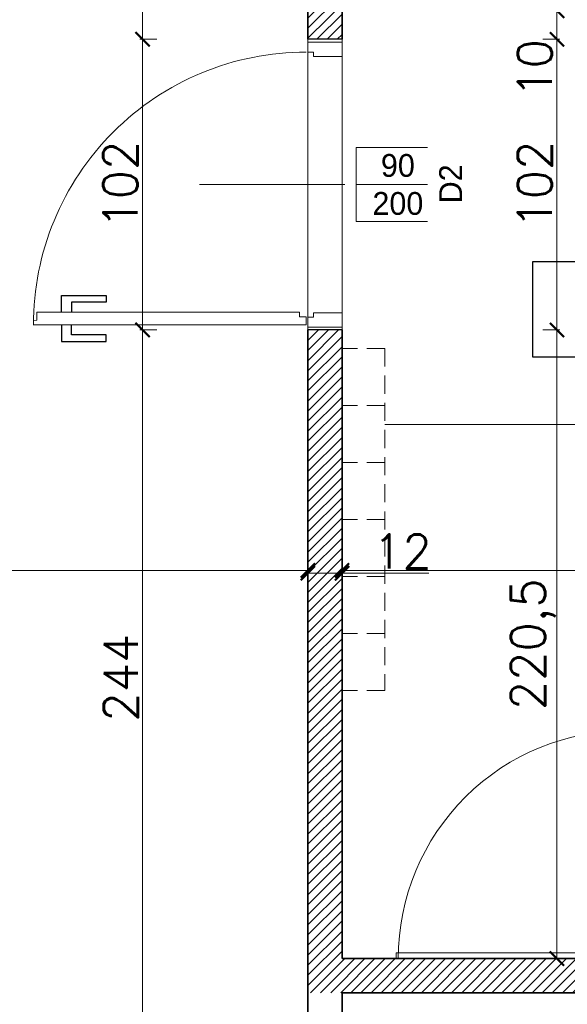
# Model space of a CAD drawing. Header units: millimetres. Extents: x -740 to 33545, y 5178 to 22494.
# Tile 158 of 256: x 9894 to 10086, y 9904 to 10249. Entities that reach past the tile are written whole.
import ezdxf
from ezdxf.lldxf.tags import DXFTag

# ---------------------------------------------------------------- set-up
doc = ezdxf.new("R2010")
doc.units = ezdxf.units.MM
doc.header["$MEASUREMENT"] = 0
doc.linetypes.add('DASHED2', pattern=[9.525, 6.35, -3.175])
doc.layers.get('Defpoints').update_dxf_attribs({"color": 252})
for name, color, linetype, lineweight in [('A_l.przerywana', 252, 'ICAD_ISO03W100', 9), ('A_opisy', 252, 'Continuous', 15), ('A_projektowane sciany', 252, 'Continuous', 35), ('A_wyposażenie', 252, 'Continuous', 9), ('A_ściany projektowane', 252, 'Continuous', 35), ('l. przekrojowa', 252, 'Continuous', 30), ('l.przerywana', 252, 'ICAD_ISO03W100', 5), ('l.wypełnien', 252, 'Continuous', 5), ('wymiarowanie', 252, 'Continuous', 9)]:
    doc.layers.add(name, color=color, linetype=linetype, lineweight=lineweight)
doc.layers.add('stolarka', color=252, linetype='Continuous')
doc.layers.add('tabelki opis', color=252, linetype='Continuous')
doc.styles.add('ARIALL', font='GOTHIC.TTF', dxfattribs={"height": 40})
doc.styles.add('styl2', font='simplex.shx')
tags = doc.linetypes.add('ICAD_ISO03W100', pattern=[30, 12, -18]).pattern_tags.tags
tags[6:7] = [DXFTag(74, 4), DXFTag(75, 0), DXFTag(340, '0'), DXFTag(46, 1.0), DXFTag(50, 0.0), DXFTag(44, 0.0), DXFTag(45, 0.0)]
tags[4:5] = [DXFTag(74, 4), DXFTag(75, 0), DXFTag(340, '0'), DXFTag(46, 1.0), DXFTag(50, 0.0), DXFTag(44, 0.0), DXFTag(45, 0.0)]
doc.dimstyles.new('Skala 1-50', dxfattribs={"dimtxt": 12, "dimasz": 5, "dimexe": 1, "dimexo": 1, "dimgap": 1.5, "dimtad": 1, "dimdec": 1, "dimrnd": 0.5, "dimtxsty": 'styl2', "dimblk": 'ARCHTICK', "dimcen": 5, "dimadec": 0, "dimazin": 0, "dimtfac": 1, "dimtdec": 1, "dimtmove": 1, "dimatfit": 3, "dimldrblk": 'ARCHTICK', "dimfxl": 0, "dimlwd": -1, "dimlwe": -1, "dimarcsym": 0})

# ---------------------------------------------------------------- blocks, each defined once
blk = doc.blocks.new('_ArchTick')
at = {"color": 0, "linetype": 'ByBlock', "const_width": 0.15}
blk.add_lwpolyline([(-0.5, -0.5), (0.5, 0.5)], dxfattribs=at)
blk = doc.blocks.new('*D1179')
at = {"layer": 'Defpoints', "color": 0}
for p in [(9995.19, 10101.98), (10007.19, 10070.25), (10007.19, 10054.95)]:
    blk.add_point(p, dxfattribs=at)
at = {"layer": 'wymiarowanie', "color": 0}
for p, q in [((9995.19, 10059.95), (9995.19, 10053.95)), ((10007.19, 10059.95), (10007.19, 10053.95)), ((9995.19, 10054.95), (10007.19, 10054.95)), ((10007.19, 10054.95), (10037.65, 10054.95))]:
    blk.add_line(p, q, dxfattribs=at)
at = {"layer": 'wymiarowanie', "color": 0, "xscale": 5, "yscale": 5, "zscale": 5, "rotation": 180}
blk.add_blockref('_ArchTick', (9995.19, 10054.95), dxfattribs=at)
at = {"layer": 'wymiarowanie', "color": 0, "xscale": 5, "yscale": 5, "zscale": 5}
blk.add_blockref('_ArchTick', (10007.19, 10054.95), dxfattribs=at)
at = {"layer": 'wymiarowanie', "color": 0, "insert": (10028.39, 10062.6), "char_height": 12, "attachment_point": 5, "style": 'styl2'}
blk.add_mtext('12', dxfattribs=at)
blk = doc.blocks.new('*D1180')
at = {"layer": 'Defpoints', "color": 0}
for p in [(10254.19, 10079.07), (10007.19, 10070.25), (10254.19, 10055.97)]:
    blk.add_point(p, dxfattribs=at)
at = {"layer": 'wymiarowanie', "color": 0}
for p, q in [((10007.19, 10060.97), (10007.19, 10054.97)), ((10254.19, 10060.97), (10254.19, 10054.97)), ((10007.19, 10055.97), (10254.19, 10055.97))]:
    blk.add_line(p, q, dxfattribs=at)
at = {"layer": 'wymiarowanie', "color": 0, "xscale": 5, "yscale": 5, "zscale": 5, "rotation": 180}
blk.add_blockref('_ArchTick', (10007.19, 10055.97), dxfattribs=at)
at = {"layer": 'wymiarowanie', "color": 0, "xscale": 5, "yscale": 5, "zscale": 5}
blk.add_blockref('_ArchTick', (10254.19, 10055.97), dxfattribs=at)
at = {"layer": 'wymiarowanie', "color": 0, "insert": (10130.69, 10063.77), "char_height": 12, "attachment_point": 5, "style": 'styl2'}
blk.add_mtext('247', dxfattribs=at)
blk = doc.blocks.new('*D2227')
at = {"layer": 'Defpoints', "color": 0}
for p in [(8932.19, 10064.95), (9995.19, 10064.95), (8932.19, 10055.97)]:
    blk.add_point(p, dxfattribs=at)
at = {"layer": 'wymiarowanie', "color": 0}
for p, q in [((8932.19, 10060.97), (8932.19, 10054.97)), ((9995.19, 10060.97), (9995.19, 10054.97)), ((9995.19, 10055.97), (8932.19, 10055.97))]:
    blk.add_line(p, q, dxfattribs=at)
at = {"layer": 'wymiarowanie', "color": 0, "xscale": 5, "yscale": 5, "zscale": 5, "rotation": 180}
blk.add_blockref('_ArchTick', (8932.19, 10055.97), dxfattribs=at)
at = {"layer": 'wymiarowanie', "color": 0, "xscale": 5, "yscale": 5, "zscale": 5}
blk.add_blockref('_ArchTick', (9995.19, 10055.97), dxfattribs=at)
at = {"layer": 'wymiarowanie', "color": 0, "insert": (9463.69, 10063.77), "char_height": 12, "attachment_point": 5, "style": 'styl2'}
blk.add_mtext('1063', dxfattribs=at)
blk = doc.blocks.new('*D2478')
at = {"layer": 'Defpoints', "color": 0}
for p in [(10007.19, 9907.76), (10279.59, 9907.76), (10279.59, 9871.75)]:
    blk.add_point(p, dxfattribs=at)
at = {"layer": 'wymiarowanie', "color": 0}
for p, q in [((10007.19, 9876.75), (10007.19, 9870.75)), ((10279.59, 9876.75), (10279.59, 9870.75)), ((10007.19, 9871.75), (10279.59, 9871.75))]:
    blk.add_line(p, q, dxfattribs=at)
at = {"layer": 'wymiarowanie', "color": 0, "xscale": 5, "yscale": 5, "zscale": 5, "rotation": 180}
blk.add_blockref('_ArchTick', (10007.19, 9871.75), dxfattribs=at)
at = {"layer": 'wymiarowanie', "color": 0, "xscale": 5, "yscale": 5, "zscale": 5}
blk.add_blockref('_ArchTick', (10279.59, 9871.75), dxfattribs=at)
at = {"layer": 'wymiarowanie', "color": 0, "insert": (10143.39, 9880.09), "char_height": 12, "attachment_point": 5, "style": 'styl2'}
blk.add_mtext('272,5', dxfattribs=at)
blk = doc.blocks.new('*D2653')
at = {"layer": 'Defpoints', "color": 0}
for p in [(9995.19, 9906.05), (9995.19, 9886.31), (9985.02, 9782.76)]:
    blk.add_point(p, dxfattribs=at)
at = {"layer": 'wymiarowanie', "color": 0}
for p, q in [((9995.19, 9891.31), (9995.19, 9885.31)), ((9985.02, 9881.31), (9985.02, 9887.31)), ((9985.02, 9886.31), (9995.19, 9886.31))]:
    blk.add_line(p, q, dxfattribs=at)
at = {"layer": 'wymiarowanie', "color": 0, "xscale": 5, "yscale": 5, "zscale": 5, "rotation": 180}
blk.add_blockref('_ArchTick', (9985.02, 9886.31), dxfattribs=at)
at = {"layer": 'wymiarowanie', "color": 0, "xscale": 5, "yscale": 5, "zscale": 5}
blk.add_blockref('_ArchTick', (9995.19, 9886.31), dxfattribs=at)
at = {"layer": 'wymiarowanie', "color": 0, "insert": (9974.39, 9893.53), "char_height": 12, "attachment_point": 5, "style": 'styl2'}
blk.add_mtext('10', dxfattribs=at)
blk = doc.blocks.new('*D2755')
at = {"layer": 'Defpoints', "color": 0}
for p in [(9937.17, 10140.34), (9995.19, 10140.34), (9995.19, 9896.26)]:
    blk.add_point(p, dxfattribs=at)
at = {"layer": 'wymiarowanie', "color": 0}
for p, q in [((9942.17, 10140.34), (9936.17, 10140.34)), ((9937.17, 9896.26), (9937.17, 10140.34)), ((9942.17, 9896.26), (9936.17, 9896.26))]:
    blk.add_line(p, q, dxfattribs=at)
at = {"layer": 'wymiarowanie', "color": 0, "xscale": 5, "yscale": 5, "zscale": 5}
for p, rotation in [((9937.17, 10140.34), 90), ((9937.17, 9896.26), 270)]:
    blk.add_blockref('_ArchTick', p, dxfattribs=dict(at, rotation=rotation))
at = {"layer": 'wymiarowanie', "color": 0, "insert": (9929.52, 10018.3), "char_height": 12, "attachment_point": 5, "rotation": 90, "style": 'styl2'}
blk.add_mtext('244', dxfattribs=at)
blk = doc.blocks.new('*D2756')
at = {"layer": 'Defpoints', "color": 0}
for p in [(9937.17, 10242.34), (9995.19, 10242.34), (9995.19, 10140.34)]:
    blk.add_point(p, dxfattribs=at)
at = {"layer": 'wymiarowanie', "color": 0}
for p, q in [((9942.17, 10242.34), (9936.17, 10242.34)), ((9937.17, 10140.34), (9937.17, 10242.34)), ((9942.17, 10140.34), (9936.17, 10140.34))]:
    blk.add_line(p, q, dxfattribs=at)
at = {"layer": 'wymiarowanie', "color": 0, "xscale": 5, "yscale": 5, "zscale": 5}
for p, rotation in [((9937.17, 10242.34), 90), ((9937.17, 10140.34), 270)]:
    blk.add_blockref('_ArchTick', p, dxfattribs=dict(at, rotation=rotation))
at = {"layer": 'wymiarowanie', "color": 0, "insert": (9929.37, 10191.34), "char_height": 12, "attachment_point": 5, "rotation": 90, "style": 'styl2'}
blk.add_mtext('102', dxfattribs=at)
blk = doc.blocks.new('*D2757')
at = {"layer": 'Defpoints', "color": 0}
for p in [(9937.17, 10359.34), (9980.19, 10359.34), (9995.19, 10242.34)]:
    blk.add_point(p, dxfattribs=at)
at = {"layer": 'wymiarowanie', "color": 0}
for p, q in [((9942.17, 10359.34), (9936.17, 10359.34)), ((9937.17, 10359.34), (9937.17, 10296.56)), ((9937.17, 10242.34), (9937.17, 10268.63)), ((9942.17, 10242.34), (9936.17, 10242.34))]:
    blk.add_line(p, q, dxfattribs=at)
at = {"layer": 'wymiarowanie', "color": 0, "xscale": 5, "yscale": 5, "zscale": 5}
for p, rotation in [((9937.17, 10359.34), 90), ((9937.17, 10242.34), 270)]:
    blk.add_blockref('_ArchTick', p, dxfattribs=dict(at, rotation=rotation))
at = {"layer": 'wymiarowanie', "color": 0, "insert": (9929.52, 10282.6), "char_height": 12, "attachment_point": 5, "rotation": 90, "style": 'styl2'}
blk.add_mtext('117', dxfattribs=at)
blk = doc.blocks.new('*D2767')
at = {"layer": 'Defpoints', "color": 0}
for p in [(10057.19, 10252.34), (10007.19, 10242.34), (10082.64, 10242.34)]:
    blk.add_point(p, dxfattribs=at)
at = {"layer": 'wymiarowanie', "color": 0}
for p, q in [((10077.64, 10252.34), (10083.64, 10252.34)), ((10082.64, 10252.34), (10082.64, 10242.34)), ((10077.64, 10242.34), (10083.64, 10242.34))]:
    blk.add_line(p, q, dxfattribs=at)
at = {"layer": 'wymiarowanie', "color": 0, "xscale": 5, "yscale": 5, "zscale": 5}
for p, rotation in [((10082.64, 10252.34), 90), ((10082.64, 10242.34), 270)]:
    blk.add_blockref('_ArchTick', p, dxfattribs=dict(at, rotation=rotation))
at = {"layer": 'wymiarowanie', "color": 0, "insert": (10074.84, 10232.11), "char_height": 12, "attachment_point": 5, "rotation": 90, "style": 'styl2'}
blk.add_mtext('10', dxfattribs=at)
blk = doc.blocks.new('*D2768')
at = {"layer": 'Defpoints', "color": 0}
for p in [(10007.19, 10242.34), (10007.19, 10140.34), (10082.64, 10140.34)]:
    blk.add_point(p, dxfattribs=at)
at = {"layer": 'wymiarowanie', "color": 0}
for p, q in [((10077.64, 10242.34), (10083.64, 10242.34)), ((10082.64, 10242.34), (10082.64, 10140.34)), ((10077.64, 10140.34), (10083.64, 10140.34))]:
    blk.add_line(p, q, dxfattribs=at)
at = {"layer": 'wymiarowanie', "color": 0, "xscale": 5, "yscale": 5, "zscale": 5}
for p, rotation in [((10082.64, 10242.34), 90), ((10082.64, 10140.34), 270)]:
    blk.add_blockref('_ArchTick', p, dxfattribs=dict(at, rotation=rotation))
at = {"layer": 'wymiarowanie', "color": 0, "insert": (10074.84, 10191.34), "char_height": 12, "attachment_point": 5, "rotation": 90, "style": 'styl2'}
blk.add_mtext('102', dxfattribs=at)
blk = doc.blocks.new('*D2769')
at = {"layer": 'Defpoints', "color": 0}
for p in [(10007.19, 10140.34), (10015.44, 9919.76), (10082.64, 9919.76)]:
    blk.add_point(p, dxfattribs=at)
at = {"layer": 'wymiarowanie', "color": 0}
for p, q in [((10077.64, 10140.34), (10083.64, 10140.34)), ((10082.64, 10140.34), (10082.64, 9919.76)), ((10077.64, 9919.76), (10083.64, 9919.76))]:
    blk.add_line(p, q, dxfattribs=at)
at = {"layer": 'wymiarowanie', "color": 0, "xscale": 5, "yscale": 5, "zscale": 5}
for p, rotation in [((10082.64, 10140.34), 90), ((10082.64, 9919.76), 270)]:
    blk.add_blockref('_ArchTick', p, dxfattribs=dict(at, rotation=rotation))
at = {"layer": 'wymiarowanie', "color": 0, "insert": (10074.29, 10030.05), "char_height": 12, "attachment_point": 5, "rotation": 90, "style": 'styl2'}
blk.add_mtext('220,5', dxfattribs=at)

msp = doc.modelspace()

# ---------------------------------------------------------------- hatches: boundary and pattern name
at = {"layer": 'l.wypełnien'}
h = msp.add_hatch(dxfattribs=at)
h.set_pattern_fill('ANSI31', color=256, scale=20, style=0)
h.paths.add_polyline_path([(9995.19, 10040.34), (9995.19, 9907.76), (10254.19, 9907.76), (10254.19, 9919.76), (10134.19, 9919.76), (10054.19, 9919.76), (10007.19, 9919.76), (10007.19, 10040.34), (10007.19, 10140.34), (9995.19, 10140.34)])
h.paths.add_polyline_path([(9995.19, 10242.34), (10007.19, 10242.34), (10007.19, 10252.34), (10057.19, 10252.34), (10057.19, 10264.34), (10007.19, 10264.34), (10007.19, 10359.34), (9995.19, 10359.34)])

# ---------------------------------------------------------------- linework, layer by layer
at = {"layer": 'A_l.przerywana', "ltscale": 0.3}
msp.add_lwpolyline([(9995.19, 10140.34), (10007.19, 10140.34), (10007.19, 10242.34), (9995.19, 10242.34)], close=True, dxfattribs=at)
at = {"layer": 'A_opisy'}
msp.add_line((9957.19, 10191.34), (10012.19, 10191.34), dxfattribs=at)
at = {"layer": 'A_projektowane sciany'}
for p, q in [((9995.19, 10242.34), (9995.19, 10359.34)), ((10007.19, 10242.34), (10007.19, 10252.34)), ((9995.19, 10040.34), (9995.19, 10140.34)), ((10007.19, 10040.34), (10007.19, 10140.34)), ((9995.19, 9896.26), (9995.19, 10074.34)), ((10007.19, 9919.76), (10007.19, 10074.34)), ((10007.19, 9896.26), (10007.19, 9907.76))]:
    msp.add_line(p, q, dxfattribs=at)
at = {"layer": 'A_wyposażenie', "linetype": 'DASHED2'}
for p, q in [((10022.19, 10133.83), (10007.19, 10133.83)), ((10022.19, 10133.83), (10022.19, 10013.83)), ((10022.19, 10133.83), (10022.19, 10013.83)), ((10022.19, 10113.83), (10007.19, 10113.83)), ((10022.19, 10113.83), (10007.19, 10113.83)), ((10022.19, 10093.83), (10007.19, 10093.83)), ((10022.19, 10093.83), (10007.19, 10093.83)), ((10022.19, 10073.83), (10007.19, 10073.83)), ((10022.19, 10073.83), (10007.19, 10073.83)), ((10022.19, 10053.83), (10007.19, 10053.83)), ((10022.19, 10053.83), (10007.19, 10053.83)), ((10022.19, 10033.83), (10007.19, 10033.83)), ((10022.19, 10033.83), (10007.19, 10033.83)), ((10022.19, 10013.83), (10007.19, 10013.83)), ((10022.19, 10013.83), (10007.19, 10013.83))]:
    msp.add_line(p, q, dxfattribs=at)
at = {"layer": 'A_ściany projektowane'}
for points in [[(10254.19, 9919.76), (10007.19, 9919.76)], [(10279.59, 9907.76), (10007.19, 9907.76)]]:
    msp.add_lwpolyline(points, dxfattribs=at)
at = {"layer": 'l. przekrojowa'}
for p, q in [((10007.19, 10242.34), (9995.19, 10242.34)), ((10007.19, 10140.34), (9995.19, 10140.34))]:
    msp.add_line(p, q, dxfattribs=at)
at = {"layer": 'l.przerywana', "ltscale": 0.3}
msp.add_lwpolyline([(10106.19, 9919.76), (10106.19, 9921.76), (10026.19, 9921.76), (10026.19, 9919.76)], close=True, dxfattribs=at)
msp.add_arc((10106.92, 9919.76), 80, 89.5733, 180, dxfattribs=at)
at = {"layer": 'stolarka', "lineweight": 9}
for points in [[(9997.16, 10236.29), (9997.16, 10237.81), (9995.19, 10237.81), (9995.19, 10241.34), (10007.19, 10241.34), (10007.19, 10236.29), (9997.16, 10236.29)], [(9994.61, 10144.88), (9994.61, 10142.09), (9898.84, 10142.09), (9898.85, 10143.6), (9900, 10143.78), (9900, 10146.62), (9992.31, 10146.62), (9992.31, 10144.88), (9994.61, 10144.88)], [(9997.16, 10146.34), (9997.16, 10144.83), (9995.19, 10144.83), (9995.19, 10141.29), (10007.19, 10141.29), (10007.19, 10146.34), (9997.16, 10146.34)]]:
    msp.add_lwpolyline(points, dxfattribs=at)
at = {"layer": 'stolarka'}
for points in [[(9908.76, 10146.62), (9908.76, 10152.42), (9924.42, 10152.42), (9924.42, 10150.1), (9912.24, 10150.1), (9912.24, 10146.62)], [(9908.76, 10142.09), (9908.76, 10136.29), (9924.42, 10136.29), (9924.42, 10138.61), (9912.24, 10138.61), (9912.24, 10142.09)]]:
    msp.add_lwpolyline(points, dxfattribs=at)
at = {"layer": 'stolarka', "linetype": 'ICAD_ISO03W100', "lineweight": 13, "ltscale": 0.3}
msp.add_arc((9994.61, 10142.09), 95.77, 90.0003, 180.0531, dxfattribs=at)
at = {"layer": 'tabelki opis'}
msp.add_lwpolyline([(10157.25, 10164.19), (10074.09, 10164.19), (10074.09, 10130.93), (10157.25, 10130.93), (10157.25, 10164.19)], dxfattribs=at)
at = {"layer": 'wymiarowanie'}
msp.add_line((10126.97, 10107.21), (10022.19, 10107.21), dxfattribs=at)

# ---------------------------------------------------------------- texts
at = {"layer": 'A_opisy', "ltscale": 0.3, "insert": (9894.92, 9636.58), "char_height": 10.8, "width": 109.7533, "attachment_point": 1, "rotation": 90, "style": 'ARIALL'}
msp.add_mtext('\\pi43.41246;{\\fArial|b0|i1|c238|p34;153}\\P\\pi43.29366;{\\fArial|b0|i1|c238|p34;175}', dxfattribs=at)
at = {"layer": 'wymiarowanie', "insert": (5416.61, 10130.15), "char_height": 12, "width": 621.5287, "attachment_point": 1}
msp.add_mtext('\\pi463.76474;{\\fCentury Gothic|b0|i0|c238|p34;Obróbka cokołowa}\\P\\pi223.76474;{\\fCentury Gothic|b0|i0|c238|p34; z blachy stalowej powlekanej w kolorze RAL 7016}', dxfattribs=at)

# ---------------------------------------------------------------- dimensions: what is measured, and where the dimension line sits
at = {"layer": 'wymiarowanie'}
for base, p1, p2, picture, middle in [((9937.17, 10359.34), (9995.19, 10242.34), (9980.19, 10359.34), '*D2757', (9937.17, 10282.6)), ((10082.64, 10242.34), (10057.19, 10252.34), (10007.19, 10242.34), '*D2767', (10082.64, 10232.11))]:
    dim = msp.add_linear_dim(base=base, p1=p1, p2=p2, angle=90, dimstyle='Skala 1-50', dxfattribs=at)
    dim.commit()
    dim.dimension.update_dxf_attribs({"geometry": picture, "text_midpoint": middle, "dimtype": 160})
for base, p1, p2, picture, middle in [((9937.17, 10242.34), (9995.19, 10140.34), (9995.19, 10242.34), '*D2756', (9929.37, 10191.34)), ((9937.17, 10140.34), (9995.19, 9896.26), (9995.19, 10140.34), '*D2755', (9929.52, 10018.3)), ((10082.64, 9919.76), (10007.19, 10140.34), (10015.44, 9919.76), '*D2769', (10074.29, 10030.05))]:
    dim = msp.add_linear_dim(base=base, p1=p1, p2=p2, angle=90, dimstyle='Skala 1-50', dxfattribs=at)
    dim.commit()
    dim.dimension.update_dxf_attribs({"geometry": picture, "text_midpoint": middle})
for base, p1, p2, picture, middle in [((10007.19, 10054.95), (9995.19, 10101.98), (10007.19, 10070.25), '*D1179', (10028.39, 10054.95)), ((9995.19, 9886.31), (9985.02, 9782.76), (9995.19, 9906.05), '*D2653', (9974.39, 9885.73))]:
    dim = msp.add_linear_dim(base=base, p1=p1, p2=p2, dimstyle='Skala 1-50', dxfattribs=at)
    dim.commit()
    dim.dimension.update_dxf_attribs({"geometry": picture, "text_midpoint": middle, "dimtype": 160})
for base, p1, p2, picture, middle in [((10254.19, 10055.97), (10007.19, 10070.25), (10254.19, 10079.07), '*D1180', (10130.69, 10063.77)), ((8932.19, 10055.97), (9995.19, 10064.95), (8932.19, 10064.95), '*D2227', (9463.69, 10063.77)), ((10279.59, 9871.75), (10007.19, 9907.76), (10279.59, 9907.76), '*D2478', (10143.39, 9880.09))]:
    dim = msp.add_linear_dim(base=base, p1=p1, p2=p2, dimstyle='Skala 1-50', dxfattribs=at)
    dim.commit()
    dim.dimension.update_dxf_attribs({"geometry": picture, "text_midpoint": middle})

# ---------------------------------------------------------------- next in the draw order: texts
at = {"layer": 'A_opisy', "ltscale": 0.3, "insert": (10025.19, 10191.34), "char_height": 8, "width": 26, "attachment_point": 5, "bg_fill": 2}
msp.add_mtext('\\pi3.19200;{\\fCentury Gothic|b0|i0|c238|p0;90}\\P{\\fCentury Gothic|b0|i0|c238|p0;200}', dxfattribs=at)

# ---------------------------------------------------------------- next in the draw order: linework, layer by layer
at = {"layer": 'A_opisy', "ltscale": 0.3}
for points in [[(10038.19, 10204.34), (10012.19, 10204.34), (10012.19, 10191.34), (10038.19, 10191.34)], [(10038.19, 10191.34), (10012.19, 10191.34), (10012.19, 10178.34), (10038.19, 10178.34)]]:
    msp.add_lwpolyline(points, close=True, dxfattribs=at)
at = {"layer": 'A_opisy', "lineweight": 30, "ltscale": 0.3}
msp.add_lwpolyline([(10038.19, 10178.34), (10038.19, 10204.34), (10051.19, 10204.34), (10051.19, 10178.34)], close=True, dxfattribs=at)

# ---------------------------------------------------------------- next in the draw order: texts
at = {"layer": 'wymiarowanie', "insert": (5416.61, 10228.95), "char_height": 12, "width": 621.5287, "attachment_point": 1}
msp.add_mtext('\\pi452.88074;{\\fCentury Gothic|b0|i0|c238|p34;Parapety zewnętrzne}\\P\\pi223.76474;{\\fCentury Gothic|b0|i0|c238|p34; z blachy stalowej powlekanej w kolorze RAL 7016}', dxfattribs=at)

# ---------------------------------------------------------------- next in the draw order: texts
at = {"layer": 'A_opisy', "ltscale": 0.3, "insert": (10045.3, 10191.6), "char_height": 8, "width": 26, "attachment_point": 5, "rotation": 90, "bg_fill": 2}
msp.add_mtext('{\\fCentury Gothic|b0|i0|c238|p0;D2}', dxfattribs=at)

# ---------------------------------------------------------------- next in the draw order: dimensions: what is measured, and where the dimension line sits
at = {"layer": 'wymiarowanie'}
dim = msp.add_linear_dim(base=(10082.64, 10140.34), p1=(10007.19, 10242.34), p2=(10007.19, 10140.34), angle=90, dimstyle='Skala 1-50', dxfattribs=at)
dim.commit()
dim.dimension.update_dxf_attribs({"geometry": '*D2768', "text_midpoint": (10074.84, 10191.34)})

doc.saveas('drawing.dxf')
